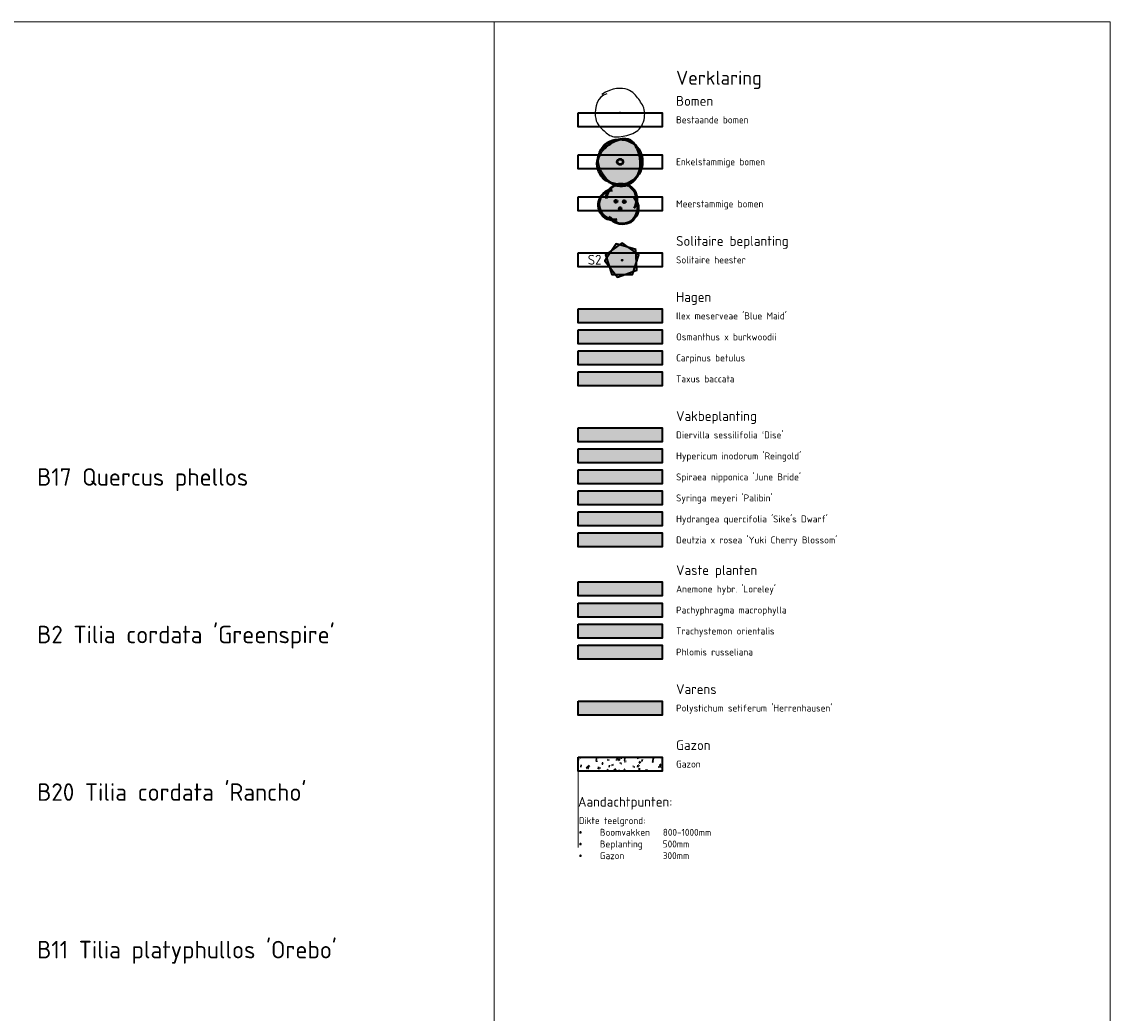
# Model space of a CAD drawing. Header units: metres. Extents: x 196682 to 197736, y 355562 to 356229.
# Tile 9 of 9: x 197658 to 197736, y 356158 to 356229. Entities that reach past the tile are written whole.
import ezdxf
from ezdxf.enums import TextEntityAlignment as Align

# ---------------------------------------------------------------- set-up
doc = ezdxf.new("R2010")
doc.units = ezdxf.units.M
doc.layers.get('0').update_dxf_attribs({"lineweight": 25})
for name, color, linetype, lineweight in [('B-WE-GR-BOOM-S', 90, 'Continuous', 25), ('N-WE-GR-BOOM-ENKELSTAMMIG_LIQUIDAMBAR STYRACIFLUA-S', 90, 'Continuous', 50), ('N-WE-GR-BOOM-MEERSTAMMIG_ACER MONSPESSULANUM-S', 90, 'Continuous', 50), ('N-WE-GR-BOOM-TYPE_ENKELSTAMMIG-V', 74, 'Continuous', 18), ('N-WE-GR-BOOM_TYPE_MEERSTAMMIG-V', 74, 'Continuous', 18), ('N-WE-GR-SOLITAIRE-S', 90, 'Continuous', 35), ('N-WE-GR-SOLITAIRE-T35', 50, 'Continuous', 35), ('X-XX-AL-LEGENDA-G', 7, 'Continuous', 35), ('X-XX-AL-LEGENDA-T25', 7, 'Continuous', 25), ('X-XX-AL-LEGENDA-T35', 50, 'Continuous', 35), ('X-XX-AL-LEGENDA-T50', 130, 'Continuous', 50)]:
    doc.layers.add(name, color=color, linetype=linetype, lineweight=lineweight)
for name, color, linetype, lineweight, true_color in [('N-WE-GR-GRAS_GAZON-V', 7, 'Continuous', 9, 0x90ab49), ('N-WE-GR-HAAG_HAAGSOORT_CARPINUS BETULUS-V', 7, 'Continuous', 18, 0x6e865f), ('N-WE-GR-HAAG_HAAGSOORT_ILEX MESERVEAE BLUE MAID-V', 7, 'Continuous', 18, 0x46af9f), ('N-WE-GR-HAAG_HAAGSOORT_OSMANTHUS X BURKWOODII-V', 7, 'Continuous', 18, 0xb7d7ad), ('N-WE-GR-HAAG_HAAGSOORT_TAXUS BACCATA-V', 7, 'Continuous', 18, 0x789315), ('N-WE-GR-PLANTSOORT_ANEMONE HYBR. LORELEY-V', 7, 'Continuous', 18, 0xffa3ff), ('N-WE-GR-PLANTSOORT_DEUTZIA X ROSEA YUKI CHERRY BLOSSOM-V', 7, 'Continuous', 18, 0xd4b9d2), ('N-WE-GR-PLANTSOORT_DIERVILLA SESSILIFOLIA DISE-V', 7, 'Continuous', 18, 0x9e763c), ("N-WE-GR-PLANTSOORT_HYDRANGEA QUERCIFOLIA SIKE'S DWARF-V", 7, 'Continuous', 18, 0xf8fed7), ('N-WE-GR-PLANTSOORT_HYPERICUM INODORUM REINGOLD-V', 7, 'Continuous', 18, 0xf9e377), ('N-WE-GR-PLANTSOORT_PACHYPHRAGMA MACROPHYLLA-V', 7, 'Continuous', 18, 0x90b30f), ('N-WE-GR-PLANTSOORT_PHLOMIS-V', 7, 'Continuous', 18, 0xfcf27d), ('N-WE-GR-PLANTSOORT_POLYSTICHUM SETIFERUM HERRENHAUSEN-V', 7, 'Continuous', 18, 0x066f2d), ('N-WE-GR-PLANTSOORT_SPIRAEA NIPPONICA JUNE BRIDE-V', 7, 'Continuous', 18, 0xddf16f), ('N-WE-GR-PLANTSOORT_SYRINGA MEYERI PALIBIN-V', 7, 'Continuous', 18, 0xd586cd), ('N-WE-GR-PLANTSOORT_TRACHYSTEMON ORIENTALIS-V', 7, 'Continuous', 18, 0x9797c8)]:
    doc.layers.add(name, color=color, linetype=linetype, lineweight=lineweight, true_color=true_color)
doc.layers.add('X-XX-AL-HULPLIJN-G', color=234, linetype='Continuous', lineweight=18, plot=False)
doc.layers.add('X-XX-AL-TEKENBLAD_VIEWPORT-G', color=7, linetype='Continuous', lineweight=18, plot=False)
doc.styles.add('NLCS-ISO-ANNOTATIEF-T25', font='NLCS-ISO.ttf', dxfattribs={"height": 2.5})
doc.styles.add('NLCS-ISO-ANNOTATIEF-T35', font='NLCS-ISO.ttf', dxfattribs={"height": 3.5})
doc.styles.add('NLCS-ISO-ANNOTATIEF-T50', font='NLCS-ISO.ttf', dxfattribs={"height": 5})

# ---------------------------------------------------------------- blocks, each defined once
blk = doc.blocks.new('*U15')
at = {"layer": 'N-WE-GR-SOLITAIRE-S', "transparency": 33554559}
h = blk.add_hatch(color=0, dxfattribs=at)
h.dxf.hatch_style = 1
h.paths.add_polyline_path([(8.753886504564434e-12, 1.250000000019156), (-0.1959664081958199, 1.107622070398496), (-0.428888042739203, 1.174118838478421), (-0.7391592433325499, 0.7129693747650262), (-1.188820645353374, 0.386271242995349), (-1.113968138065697, 0.1558989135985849), (-1.249187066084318, -0.04507409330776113), (-0.9064869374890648, -0.4826625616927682), (-0.734731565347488, -1.011271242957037), (-0.4925037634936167, -1.011271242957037), (-0.3431520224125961, -1.201976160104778), (0.1789195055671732, -1.011271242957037), (0.7347315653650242, -1.011271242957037), (0.8095840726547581, -0.780898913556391), (1.037107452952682, -0.6977880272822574), (1.017065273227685, -0.1423374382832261), (1.188820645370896, 0.386271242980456), (0.9928542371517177, 0.5286491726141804), (0.9841196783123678, 0.7707194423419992), (0.4496614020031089, 0.9233018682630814)])
at = {"flags": 128}
for points in [[(0.9841196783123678, 0.7707194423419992), (-0.428888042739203, 1.174118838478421), (-1.249187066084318, -0.04507409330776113), (-0.3431520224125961, -1.201976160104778), (1.037107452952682, -0.6977880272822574)], [(8.753886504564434e-12, 1.250000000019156), (-1.188820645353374, 0.386271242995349), (-0.734731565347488, -1.011271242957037), (0.7347315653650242, -1.011271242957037), (1.188820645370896, 0.386271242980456)]]:
    blk.add_lwpolyline(points, close=True, dxfattribs=at)
blk.add_circle((0, 0), 0.0375)
blk = doc.blocks.new('SGR-BOOM_09')
blk.add_lwpolyline([(-2.710739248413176, 3.837438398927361), (-3.390540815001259, 3.615178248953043), (-3.939121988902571, 3.222587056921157), (-4.366876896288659, 2.696796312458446), (-4.684199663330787, 2.074937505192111), (-4.901484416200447, 1.394142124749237), (-5.029125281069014, 0.691541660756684), (-5.07751638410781, 0.004267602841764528), (-5.057051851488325, -0.6305485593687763), (-4.977847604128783, -1.18375880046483), (-4.848906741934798, -1.658148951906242), (-4.678954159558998, -2.064488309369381), (-4.476714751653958, -2.41354616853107), (-4.250913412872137, -2.716091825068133), (-4.010275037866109, -2.982894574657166), (-3.763524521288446, -3.224723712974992), (-3.519386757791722, -3.452348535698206), (-3.284344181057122, -3.674130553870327), (-3.055909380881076, -3.888800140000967), (-2.829352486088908, -4.092679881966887), (-2.599943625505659, -4.282092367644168), (-2.362952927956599, -4.45336018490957), (-2.113650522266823, -4.602805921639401), (-1.847306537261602, -4.726752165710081), (-1.559191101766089, -4.821521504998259), (-1.245945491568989, -4.884451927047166), (-0.9096955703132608, -4.916943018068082), (-0.5539383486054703, -4.921409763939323), (-0.1821708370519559, -4.900267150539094), (0.2021099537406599, -4.855930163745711), (0.595407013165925, -4.790813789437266), (0.9942233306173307, -4.707333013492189), (1.395061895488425, -4.607902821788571), (1.794278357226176, -4.49391581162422), (2.187639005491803, -4.362675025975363), (2.57076278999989, -4.210461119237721), (2.939268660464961, -4.033554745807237), (3.288775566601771, -3.82823656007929), (3.614902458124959, -3.590787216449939), (3.913268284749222, -3.31748736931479), (4.179491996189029, -3.004617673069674), (4.409902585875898, -2.650610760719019), (4.603669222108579, -2.262507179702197), (4.760671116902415, -1.849499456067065), (4.880787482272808, -1.42078011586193), (4.963897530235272, -0.9855416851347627), (5.009880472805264, -0.55297668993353), (5.018615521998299, -0.1322776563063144), (4.989981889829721, 0.2673628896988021), (4.924618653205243, 0.6390091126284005), (4.826204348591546, 0.9847519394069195), (4.69917737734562, 1.308938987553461), (4.54797614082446, 1.615917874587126), (4.377039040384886, 1.910036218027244), (4.190804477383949, 2.195641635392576), (3.993710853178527, 2.477081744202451), (3.790196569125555, 2.75870416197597), (3.582779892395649, 3.043288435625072), (3.366298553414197, 3.32734182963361), (3.133670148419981, 3.605803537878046), (2.877812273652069, 3.873612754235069), (2.591642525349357, 4.125708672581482), (2.2680784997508, 4.357030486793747), (1.900037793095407, 4.562517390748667), (1.480438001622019, 4.737108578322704), (1.003802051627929, 4.874466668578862), (0.4710741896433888, 4.963147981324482), (-0.1151960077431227, 4.990432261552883), (-0.7524589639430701, 4.943599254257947), (-1.438165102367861, 4.809928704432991), (-2.169764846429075, 4.576700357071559), (-2.944708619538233, 4.231193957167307), (-3.760446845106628, 3.760689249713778)])
blk.add_circle((0, 0), 0.15)
blk = doc.blocks.new('*U16')
at = {"layer": 'N-WE-GR-BOOM-TYPE_ENKELSTAMMIG-V', "transparency": 33554559}
h = blk.add_hatch(color=0, dxfattribs=at)
h.dxf.hatch_style = 1
edge = h.paths.add_edge_path()
edge.add_arc((-0.07906345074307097, 0.08212807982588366), 2.118804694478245, 318.1568034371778, 331.3481384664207)
edge.add_arc((0.2814761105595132, -0.1148678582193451), 1.70795657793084, 331.3481333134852, 350.2300755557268)
edge.add_arc((-0.4348326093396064, 0.008518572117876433), 2.434814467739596, 350.2290176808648, 366.0235370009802)
edge.add_arc((0.1007608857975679, 0.06505994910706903), 1.896244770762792, 6.022762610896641, 48.95188407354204)
edge.add_arc((-0.9328558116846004, -0.05278107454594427), 2.754860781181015, 34.18613121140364, 38.20990577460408)
edge.add_arc((0.4651714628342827, 1.047756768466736), 0.9756295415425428, 38.20956291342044, 86.58612950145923)
edge.add_arc((0.4027159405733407, -0.001091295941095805), 2.026335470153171, 86.58930050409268, 101.606730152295)
edge.add_arc((0.03510396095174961, -0.01758851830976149), 2.001798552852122, 91.14703774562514, 95.77357650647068)
edge.add_arc((0.08608654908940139, -0.5213631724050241), 2.508146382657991, 95.77461609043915, 119.9476856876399)
edge.add_arc((-0.4580801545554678, 0.4231022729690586), 1.418131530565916, 119.9466872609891, 152.284848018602)
edge.add_arc((1.083612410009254, -0.3868063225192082), 3.159615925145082, 152.2851410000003, 172.4003910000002)
edge.add_arc((-0.4856271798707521, -0.1774637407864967), 1.576474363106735, 172.3993900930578, 201.0285516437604)
edge.add_arc((0.6505408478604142, 0.2590945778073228), 2.793627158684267, 201.0242356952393, 207.8214082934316)
edge.add_arc((0.0737546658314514, -0.04532411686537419), 2.141436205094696, 207.8205005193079, 215.5804664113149)
edge.add_arc((-0.6637438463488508, -0.572799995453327), 1.234719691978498, 215.5857872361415, 243.3798621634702)
edge.add_arc((0.2852496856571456, 1.321193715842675), 3.353162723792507, 243.3841489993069, 249.2144517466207)
edge.add_arc((0.4041739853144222, 0.07433598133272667), 2.29737188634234, 235.2691050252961, 247.0466530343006)
edge.add_arc((0.07258243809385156, -0.7085838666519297), 1.447126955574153, 247.047159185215, 285.3698365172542)
edge.add_arc((-0.01823654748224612, -0.3780556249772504), 1.789905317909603, 285.3687105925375, 316.762693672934)
edge.add_arc((-0.1127273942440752, -0.2891767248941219), 1.919628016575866, 316.762036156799, 327.1197321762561)
at = {"flags": 128}
for points in [[(-1.820161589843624, -1.044739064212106, 0.03387218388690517), (-1.667873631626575, -1.2913096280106, 0.1218725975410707), (-1.216988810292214, -1.676635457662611, 0.07327181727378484), (-0.2885549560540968, -1.982508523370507, 0.1616729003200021), (0.8788867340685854, -1.807756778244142, 0.1515413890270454), (1.780292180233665, -0.9338098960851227, 0.08257493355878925), (1.964662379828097, -0.4046947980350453, 0.0690259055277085), (1.98653893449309, 0.2640207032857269, 0.2012558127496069), (1.280186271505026, 1.549883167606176, 0.1954427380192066), (-0.166271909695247, 1.974055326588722, 0.1058677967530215), (-1.166002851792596, 1.651899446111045, 0.1420457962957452), (-1.713510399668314, 1.082641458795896, 0.08799540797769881), (-2.048250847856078, 0.03105170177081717, 0.1255721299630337), (-1.957111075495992, -0.7431549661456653, 0.02966695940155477)], [(-1.814832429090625, 0.6831983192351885, 0.03835193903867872), (-1.979325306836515, 0.2459142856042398, 0.1566121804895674), (-1.963923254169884, -0.3120016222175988, 0.07634931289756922), (-1.434283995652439, -1.303339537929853, 0.1325406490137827), (-0.4917585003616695, -2.041136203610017, 0.1687903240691), (0.4561413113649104, -2.103954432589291, 0.1378453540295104), (1.28575020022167, -1.604179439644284, 0.1329325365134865), (1.758079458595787, -0.7193551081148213, 0.05170342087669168), (1.826201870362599, -0.1670452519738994, 0.04844385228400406), (1.780292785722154, 0.4247988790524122, 0.1237888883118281), (1.231775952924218, 1.651222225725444, 0.2142744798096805), (0.5232682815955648, 2.02165499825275, 0.08651453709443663), (-0.1683074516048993, 1.943122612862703, 0.07904518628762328), (-0.8558076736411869, 1.616553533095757, 0.02556872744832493), (-1.400636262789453, 1.200380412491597, 0.04779527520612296), (-1.656884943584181, 0.9371214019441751, 0.06004625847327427)]]:
    blk.add_lwpolyline(points, format="xyb", close=True, dxfattribs=at)
blk.add_circle((0, 0), 0.25)
blk = doc.blocks.new('*U17')
at = {"layer": 'N-WE-GR-BOOM_TYPE_MEERSTAMMIG-V', "transparency": 33554559}
h = blk.add_hatch(color=0, dxfattribs=at)
h.dxf.hatch_style = 1
edge = h.paths.add_edge_path()
edge.add_arc((0.09401429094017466, 0.3744528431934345), 1.393590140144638, 93.64038299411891, 143.1024140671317, ccw=False)
edge.add_arc((0.1445761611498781, 0.387141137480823), 1.385086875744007, -7.8174351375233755, 95.76152542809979, ccw=False)
edge.add_arc((0.249375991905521, -0.3833033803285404), 1.394676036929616, -99.28060938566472, 24.66653753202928, ccw=False)
edge.add_arc((0.1676865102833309, -0.3561537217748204), 1.410859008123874, 228.8862670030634, 264.1733238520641, ccw=False)
edge.add_arc((-0.6575233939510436, -0.1187543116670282), 1.304382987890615, 136.0288976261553, 265.49259878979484, ccw=False)
edge.add_arc((-0.5336180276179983, -0.05247330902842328), 1.35415716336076, 111.07022206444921, 141.6963342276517, ccw=False)
for centre in [(-0.3753502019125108, 0.2243562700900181), (0.3697888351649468, 0.197960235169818), (0.005561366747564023, -0.4223165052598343)]:
    blk.add_circle(centre, 0.1)
for centre, radius, start, end in [((-0.6575233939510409, -0.1187543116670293), 1.304382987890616, 92.7281548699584, 288.1512102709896), ((-0.5336180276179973, -0.05247330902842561), 1.354157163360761, 102.3301081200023, 279.1685213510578), ((0.09401429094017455, 0.3744528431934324), 1.393590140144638, 327.0452804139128, 172.7840000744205), ((0.1445761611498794, 0.3871411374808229), 1.385086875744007, 334.4695775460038, 176.9894234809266), ((0.1676865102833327, -0.3561537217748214), 1.410859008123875, 213.4110397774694, 39.78985979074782), ((0.2493759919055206, -0.3833033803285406), 1.394676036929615, 216.0904443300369, 38.75757230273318)]:
    blk.add_arc(centre, radius, start, end)

msp = doc.modelspace()

# ---------------------------------------------------------------- hatches: boundary and pattern name
at = {"layer": 'N-WE-GR-GRAS_GAZON-V', "true_color": 0xffffff}
h = msp.add_hatch(dxfattribs=at)
h.set_pattern_fill('AGR-GRAS_RUIGGRAS-SO', scale=0.2, pattern_type=2)
h.set_pattern_definition([(40, (-2.91038304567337e-11, -1.499999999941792), (-0.5551826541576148, 1.361716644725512), [0.1499999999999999, -1.599999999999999]), (40, (0.04999999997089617, -1.549999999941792), (-0.5551826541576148, 1.361716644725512), [0.1499999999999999, -1.599999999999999]), (94.99999999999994, (0.2999999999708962, -1.549999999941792), (-1.572732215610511, 0.7658416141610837), [0.15, -0.7999999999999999]), (94.99999999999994, (0.3699999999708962, -1.549999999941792), (-1.572732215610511, 0.7658416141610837), [0.15, -0.7999999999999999]), (125, (0.3999999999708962, -1.299999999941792), (-1.474643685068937, 0.188217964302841), [0.15, -1]), (125, (0.4499999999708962, -1.249999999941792), (-1.474643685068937, 0.188217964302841), [0.15, -1]), (15, (-2.91038304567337e-11, -1.249999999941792), (0.3207364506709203, 1.121217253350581), [0.15, -0.8]), (15, (-2.91038304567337e-11, -1.179999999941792), (0.3207364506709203, 1.121217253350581), [0.15, -0.8]), (165, (-2.91038304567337e-11, -1.249999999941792), (-0.9677840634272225, -1.29359731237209), [0.15, -0.8]), (165, (-2.91038304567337e-11, -1.179999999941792), (-0.9677840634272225, -1.29359731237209), [0.15, -0.8]), (65, (-2.91038304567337e-11, -1.499999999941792), (-0.5348680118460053, 0.7459331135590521), [0.15, -1]), (65, (0.04999999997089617, -1.549999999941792), (-0.5348680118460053, 0.7459331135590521), [0.15, -1]), (80, (0.2999999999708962, -1.549999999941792), (-1.320928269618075, 1.146799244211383), [0.1499999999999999, -0.7999999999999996]), (80, (0.3499999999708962, -1.549999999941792), (-1.320928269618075, 1.146799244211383), [0.1499999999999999, -0.7999999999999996]), (80, (0.09999999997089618, -1.299999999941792), (-0.9327132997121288, 0.4690905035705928), [0.1499999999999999, -0.7999999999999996]), (80, (0.1499999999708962, -1.299999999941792), (-0.9327132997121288, 0.4690905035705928), [0.1499999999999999, -0.7999999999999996])])
h.paths.add_polyline_path([(197697.899298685, 356176.4025642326), (197703.8992986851, 356176.4025642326), (197703.8992986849, 356175.4025642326), (197697.8992986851, 356175.4025642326)])
at = {"layer": 'N-WE-GR-HAAG_HAAGSOORT_CARPINUS BETULUS-V'}
h = msp.add_hatch(color=256, dxfattribs=at)
h.dxf.hatch_style = 1
h.paths.add_polyline_path([(197697.8992986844, 356205.4025642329), (197703.8992986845, 356205.4025642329), (197703.8992986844, 356204.4025642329), (197697.8992986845, 356204.4025642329)])
at = {"layer": 'N-WE-GR-HAAG_HAAGSOORT_ILEX MESERVEAE BLUE MAID-V'}
h = msp.add_hatch(color=256, dxfattribs=at)
h.dxf.hatch_style = 1
h.paths.add_polyline_path([(197697.899298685, 356208.4025642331), (197703.899298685, 356208.4025642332), (197703.8992986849, 356207.4025642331), (197697.899298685, 356207.4025642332)])
at = {"layer": 'N-WE-GR-HAAG_HAAGSOORT_OSMANTHUS X BURKWOODII-V'}
h = msp.add_hatch(color=256, dxfattribs=at)
h.dxf.hatch_style = 1
h.paths.add_polyline_path([(197697.8992986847, 356206.9025642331), (197703.8992986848, 356206.9025642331), (197703.8992986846, 356205.9025642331), (197697.8992986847, 356205.9025642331)])
at = {"layer": 'N-WE-GR-HAAG_HAAGSOORT_TAXUS BACCATA-V'}
h = msp.add_hatch(color=256, dxfattribs=at)
h.dxf.hatch_style = 1
h.paths.add_polyline_path([(197697.8992986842, 356203.9025642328), (197703.8992986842, 356203.9025642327), (197703.8992986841, 356202.9025642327), (197697.8992986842, 356202.9025642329)])
at = {"layer": 'N-WE-GR-PLANTSOORT_ANEMONE HYBR. LORELEY-V'}
h = msp.add_hatch(color=256, dxfattribs=at)
h.dxf.hatch_style = 1
h.paths.add_polyline_path([(197697.8992986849, 356188.9025642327), (197703.899298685, 356188.9025642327), (197703.8992986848, 356187.9025642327), (197697.899298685, 356187.9025642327)])
at = {"layer": 'N-WE-GR-PLANTSOORT_DEUTZIA X ROSEA YUKI CHERRY BLOSSOM-V'}
h = msp.add_hatch(color=256, dxfattribs=at)
h.dxf.hatch_style = 1
h.paths.add_polyline_path([(197697.8992986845, 356192.4025642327), (197703.8992986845, 356192.4025642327), (197703.8992986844, 356191.4025642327), (197697.8992986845, 356191.4025642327)])
at = {"layer": 'N-WE-GR-PLANTSOORT_DIERVILLA SESSILIFOLIA DISE-V'}
h = msp.add_hatch(color=256, dxfattribs=at)
h.dxf.hatch_style = 1
h.paths.add_polyline_path([(197697.8992986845, 356199.9025642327), (197703.8992986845, 356199.9025642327), (197703.8992986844, 356198.9025642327), (197697.8992986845, 356198.9025642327)])
at = {"layer": "N-WE-GR-PLANTSOORT_HYDRANGEA QUERCIFOLIA SIKE'S DWARF-V"}
h = msp.add_hatch(color=256, dxfattribs=at)
h.dxf.hatch_style = 1
h.paths.add_polyline_path([(197697.8992986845, 356193.9025642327), (197703.8992986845, 356193.9025642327), (197703.8992986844, 356192.9025642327), (197697.8992986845, 356192.9025642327)])
at = {"layer": 'N-WE-GR-PLANTSOORT_HYPERICUM INODORUM REINGOLD-V'}
h = msp.add_hatch(color=256, dxfattribs=at)
h.dxf.hatch_style = 1
h.paths.add_polyline_path([(197697.8992986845, 356198.4025642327), (197703.8992986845, 356198.4025642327), (197703.8992986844, 356197.4025642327), (197697.8992986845, 356197.4025642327)])
at = {"layer": 'N-WE-GR-PLANTSOORT_PACHYPHRAGMA MACROPHYLLA-V'}
h = msp.add_hatch(color=256, dxfattribs=at)
h.dxf.hatch_style = 1
h.paths.add_polyline_path([(197697.8992986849, 356187.4025642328), (197703.8992986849, 356187.4025642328), (197703.8992986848, 356186.4025642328), (197697.8992986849, 356186.4025642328)])
at = {"layer": 'N-WE-GR-PLANTSOORT_PHLOMIS-V'}
h = msp.add_hatch(color=256, dxfattribs=at)
h.dxf.hatch_style = 1
h.paths.add_polyline_path([(197697.8992986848, 356184.4025642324), (197703.8992986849, 356184.4025642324), (197703.8992986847, 356183.4025642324), (197697.8992986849, 356183.4025642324)])
at = {"layer": 'N-WE-GR-PLANTSOORT_POLYSTICHUM SETIFERUM HERRENHAUSEN-V'}
h = msp.add_hatch(color=256, dxfattribs=at)
h.dxf.hatch_style = 1
h.paths.add_polyline_path([(197697.899298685, 356180.4025642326), (197703.8992986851, 356180.4025642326), (197703.8992986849, 356179.4025642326), (197697.8992986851, 356179.4025642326)])
at = {"layer": 'N-WE-GR-PLANTSOORT_SPIRAEA NIPPONICA JUNE BRIDE-V'}
h = msp.add_hatch(color=256, dxfattribs=at)
h.dxf.hatch_style = 1
h.paths.add_polyline_path([(197697.8992986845, 356196.9025642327), (197703.8992986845, 356196.9025642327), (197703.8992986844, 356195.9025642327), (197697.8992986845, 356195.9025642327)])
at = {"layer": 'N-WE-GR-PLANTSOORT_SYRINGA MEYERI PALIBIN-V'}
h = msp.add_hatch(color=256, dxfattribs=at)
h.dxf.hatch_style = 1
h.paths.add_polyline_path([(197697.8992986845, 356195.4025642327), (197703.8992986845, 356195.4025642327), (197703.8992986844, 356194.4025642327), (197697.8992986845, 356194.4025642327)])
at = {"layer": 'N-WE-GR-PLANTSOORT_TRACHYSTEMON ORIENTALIS-V'}
h = msp.add_hatch(color=256, dxfattribs=at)
h.dxf.hatch_style = 1
h.paths.add_polyline_path([(197697.8992986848, 356185.9025642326), (197703.8992986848, 356185.9025642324), (197703.8992986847, 356184.9025642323), (197697.8992986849, 356184.9025642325)])

# ---------------------------------------------------------------- linework, layer by layer
at = {"layer": 'X-XX-AL-HULPLIJN-G', "flags": 128}
msp.add_lwpolyline([(197697.8992986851, 356175.4025642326), (197697.8992986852, 356169.9373818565)], dxfattribs=at)
at = {"layer": 'X-XX-AL-LEGENDA-G'}
for points in [[(197697.8992986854, 356222.4025642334), (197703.8992986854, 356222.4025642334), (197703.8992986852, 356221.4025642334), (197697.8992986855, 356221.4025642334)], [(197697.8992986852, 356219.4025642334), (197703.8992986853, 356219.4025642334), (197703.8992986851, 356218.4025642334), (197697.8992986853, 356218.4025642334)], [(197697.8992986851, 356216.4025642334), (197703.8992986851, 356216.4025642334), (197703.899298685, 356215.4025642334), (197697.8992986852, 356215.4025642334)], [(197697.8992986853, 356212.4025642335), (197703.8992986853, 356212.4025642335), (197703.8992986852, 356211.4025642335), (197697.8992986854, 356211.4025642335)], [(197697.899298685, 356208.4025642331), (197703.899298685, 356208.4025642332), (197703.8992986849, 356207.4025642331), (197697.899298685, 356207.4025642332)], [(197697.8992986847, 356206.9025642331), (197703.8992986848, 356206.9025642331), (197703.8992986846, 356205.9025642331), (197697.8992986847, 356205.9025642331)], [(197697.8992986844, 356205.4025642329), (197703.8992986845, 356205.4025642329), (197703.8992986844, 356204.4025642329), (197697.8992986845, 356204.4025642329)], [(197697.8992986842, 356203.9025642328), (197703.8992986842, 356203.9025642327), (197703.8992986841, 356202.9025642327), (197697.8992986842, 356202.9025642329)], [(197697.8992986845, 356199.9025642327), (197703.8992986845, 356199.9025642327), (197703.8992986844, 356198.9025642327), (197697.8992986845, 356198.9025642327)], [(197697.8992986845, 356198.4025642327), (197703.8992986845, 356198.4025642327), (197703.8992986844, 356197.4025642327), (197697.8992986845, 356197.4025642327)], [(197697.8992986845, 356196.9025642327), (197703.8992986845, 356196.9025642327), (197703.8992986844, 356195.9025642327), (197697.8992986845, 356195.9025642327)], [(197697.8992986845, 356195.4025642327), (197703.8992986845, 356195.4025642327), (197703.8992986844, 356194.4025642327), (197697.8992986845, 356194.4025642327)], [(197697.8992986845, 356193.9025642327), (197703.8992986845, 356193.9025642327), (197703.8992986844, 356192.9025642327), (197697.8992986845, 356192.9025642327)], [(197697.8992986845, 356192.4025642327), (197703.8992986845, 356192.4025642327), (197703.8992986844, 356191.4025642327), (197697.8992986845, 356191.4025642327)], [(197697.8992986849, 356188.9025642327), (197703.899298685, 356188.9025642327), (197703.8992986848, 356187.9025642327), (197697.899298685, 356187.9025642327)], [(197697.8992986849, 356187.4025642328), (197703.8992986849, 356187.4025642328), (197703.8992986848, 356186.4025642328), (197697.8992986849, 356186.4025642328)], [(197697.8992986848, 356185.9025642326), (197703.8992986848, 356185.9025642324), (197703.8992986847, 356184.9025642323), (197697.8992986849, 356184.9025642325)], [(197697.8992986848, 356184.4025642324), (197703.8992986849, 356184.4025642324), (197703.8992986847, 356183.4025642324), (197697.8992986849, 356183.4025642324)], [(197697.899298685, 356180.4025642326), (197703.8992986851, 356180.4025642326), (197703.8992986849, 356179.4025642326), (197697.8992986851, 356179.4025642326)], [(197697.899298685, 356176.4025642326), (197703.8992986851, 356176.4025642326), (197703.8992986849, 356175.4025642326), (197697.8992986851, 356175.4025642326)]]:
    msp.add_lwpolyline(points, close=True, dxfattribs=at)
at = {"layer": 'X-XX-AL-TEKENBLAD_VIEWPORT-G'}
for points in [[(197581.8992986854, 355945.3195757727), (197691.8992986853, 355945.319575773), (197691.8992986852, 356228.9025642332), (197581.8992986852, 356228.9025642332)], [(197691.8992986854, 355945.319575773), (197735.8992986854, 355945.319575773), (197735.8992986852, 356228.9025642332), (197691.8992986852, 356228.9025642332)]]:
    msp.add_lwpolyline(points, close=True, dxfattribs=at)

# ---------------------------------------------------------------- block references
at = {"layer": 'B-WE-GR-BOOM-S', "xscale": 0.35, "yscale": 0.35, "zscale": 0.35}
msp.add_blockref('SGR-BOOM_09', (197700.8992986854, 356222.4025642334), dxfattribs=at)
at = {"layer": 'N-WE-GR-BOOM-ENKELSTAMMIG_LIQUIDAMBAR STYRACIFLUA-S', "color": 96, "true_color": 0x007f01, "xscale": 0.8, "yscale": 0.8, "zscale": 0.8}
msp.add_blockref('*U16', (197700.8992986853, 356218.9025642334), dxfattribs=at)
at = {"layer": 'N-WE-GR-BOOM-MEERSTAMMIG_ACER MONSPESSULANUM-S', "color": 58, "true_color": 0x4c4c01, "xscale": 0.8, "yscale": 0.8, "zscale": 0.8}
msp.add_blockref('*U17', (197700.8992986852, 356215.9025642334), dxfattribs=at)
at = {"layer": 'N-WE-GR-SOLITAIRE-S', "color": 116, "true_color": 0x136734, "rotation": 359.9041472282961}
msp.add_blockref('*U15', (197701.0488061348, 356211.8738298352), dxfattribs=at)

# ---------------------------------------------------------------- texts
at = {"layer": 'N-WE-GR-SOLITAIRE-T35', "style": 'NLCS-ISO-ANNOTATIEF-T35'}
msp.add_text('S2', height=0.7000000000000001, dxfattribs=at).set_placement((197698.5850579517, 356211.5615022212))
at = {"layer": 'X-XX-AL-LEGENDA-T25', "style": 'NLCS-ISO-ANNOTATIEF-T25'}
for s, height, rotation, p in [('Bestaande bomen', 0.5, 359.9999999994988, (197704.8992986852, 356222.1525642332)), ('Enkelstammige bomen', 0.5, 359.9999999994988, (197704.8992986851, 356219.1525642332)), ('Meerstammige bomen', 0.5, 359.9999999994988, (197704.899298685, 356216.1525642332)), ('Solitaire heester', 0.5, 359.9999999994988, (197704.8992986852, 356212.1525642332)), ("Ilex meserveae 'Blue Maid'", 0.5, 359.9999999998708, (197704.8992986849, 356208.1525642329)), ('Osmanthus x burkwoodii ', 0.5, 359.9999999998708, (197704.8992986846, 356206.6525642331)), ('Carpinus betulus', 0.5, 359.9999999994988, (197704.8992986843, 356205.1525642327)), ('Taxus baccata ', 0.5, 359.999999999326, (197704.8992986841, 356203.6525642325)), ('Diervilla sessilifolia ‘Dise’', 0.5, 359.9999999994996, (197704.8992986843, 356199.6525642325)), ("Hypericum inodorum 'Reingold'", 0.5, 359.9999999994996, (197704.8992986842, 356198.1525642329)), ('B17 Quercus phellos', 1.25, 1.067217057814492e-08, (197659.2742986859, 356197.0275642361)), ("Spiraea nipponica 'June Bride'", 0.5, 359.9999999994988, (197704.8992986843, 356196.6525642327)), ("Syringa meyeri 'Palibin'", 0.5, 359.9999999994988, (197704.8992986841, 356195.1525642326)), ("Hydrangea quercifolia 'Sike's Dwarf'", 0.5, 359.9999999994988, (197704.8992986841, 356193.6525642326)), ("Deutzia x rosea 'Yuki Cherry Blossom'", 0.5, 359.9999999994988, (197704.8992986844, 356192.1525642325)), ("B2 Tilia cordata 'Greenspire'", 1.25, 1.067217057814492e-08, (197659.274298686, 356185.7775642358)), ("B20 Tilia cordata 'Rancho'", 1.25, 1.067217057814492e-08, (197659.2742986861, 356174.527564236)), ("B11 Tilia platyphullos 'Orebo'", 1.25, 1.067217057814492e-08, (197659.2742986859, 356163.2775642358))]:
    msp.add_text(s, height=height, rotation=rotation, dxfattribs=at).set_placement(p, align=Align.TOP_LEFT)
for s, p in [("Anemone hybr. 'Loreley'", (197704.899298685, 356188.6525642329)), ('Pachyphragma macrophylla', (197704.899298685, 356187.1525642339)), ('Trachystemon orientalis', (197704.8992986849, 356185.6525642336)), ('Phlomis russeliana', (197704.8992986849, 356184.1525642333)), ("Polystichum setiferum 'Herrenhausen'", (197704.8992986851, 356180.1525642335)), ('Gazon', (197704.8992986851, 356176.1525642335))]:
    msp.add_text(s, height=0.5, dxfattribs=at).set_placement(p, align=Align.TOP_LEFT)
at = {"layer": 'X-XX-AL-LEGENDA-T25', "insert": (197697.9492986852, 356172.1123234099), "char_height": 0.5, "width": 10.69862412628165, "attachment_point": 1, "style": 'NLCS-ISO-ANNOTATIEF-T25'}
msp.add_mtext('Dikte teelgrond:\\P\\pxi-3,l3,t3;{\\fSymbol|b0|i0|c2|p18;·^I}Boomvakken ^I800-1000mm\\P{\\fSymbol|b0|i0|c2|p18;·^I}Beplanting ^I500mm\\P{\\fSymbol|b0|i0|c2|p18;·^I}Gazon ^I^I300mm', dxfattribs=at)
at = {"layer": 'X-XX-AL-LEGENDA-T35', "style": 'NLCS-ISO-ANNOTATIEF-T35'}
for s, rotation, p in [('Bomen', 359.9999999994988, (197704.8992986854, 356222.9025642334)), ('Solitaire beplanting', 359.9999999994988, (197704.8992986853, 356212.9025642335)), ('Hagen', 359.9999999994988, (197704.899298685, 356208.9025642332)), ('Vakbeplanting', 359.9999999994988, (197704.8992986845, 356200.4025642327)), ('Vaste planten', 359.9999999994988, (197704.8992986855, 356189.402564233)), ('Varens', 359.9999999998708, (197704.8992986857, 356180.9025642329)), ('Gazon', 359.9999999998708, (197704.8992986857, 356176.9025642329)), ('Aandachtpunten:', 359.9999999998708, (197697.8992986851, 356172.8623234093))]:
    msp.add_text(s, height=0.7000000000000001, rotation=rotation, dxfattribs=at).set_placement(p)
at = {"layer": 'X-XX-AL-LEGENDA-T50', "style": 'NLCS-ISO-ANNOTATIEF-T50'}
msp.add_text('Verklaring', height=1, dxfattribs=at).set_placement((197704.8992986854, 356224.4025642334))

doc.saveas('drawing.dxf')
